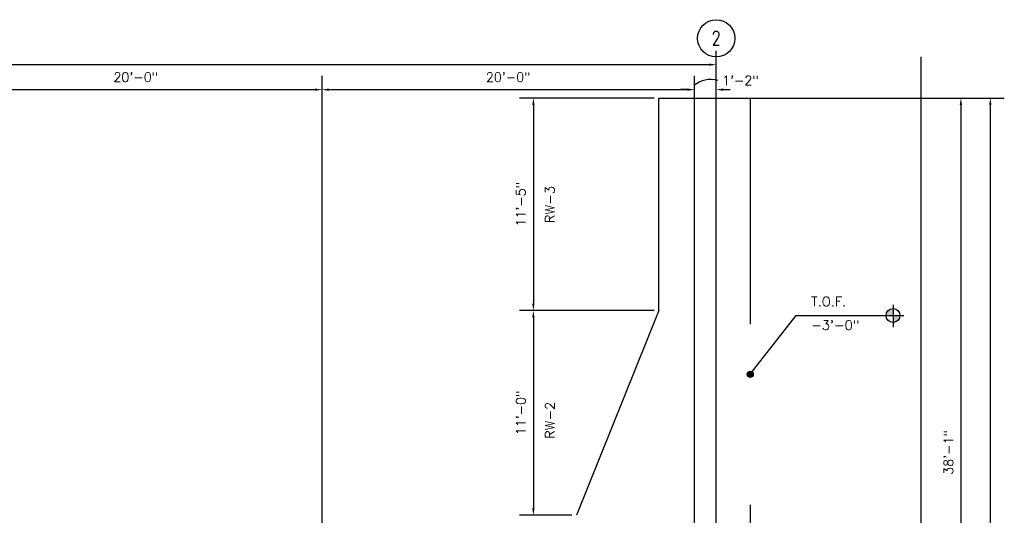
# Model space of a CAD drawing. Header units: feet. Extents: x 806 to 2253, y 337 to 8639.
# Tile 9 of 9: x 1529 to 2163, y 8315 to 8634. Entities that reach past the tile are written whole.
import ezdxf
from ezdxf.enums import TextEntityAlignment as Align

# ---------------------------------------------------------------- set-up
doc = ezdxf.new("R2010")
doc.units = ezdxf.units.FT
doc.header["$LTSCALE"] = 48
doc.header["$MEASUREMENT"] = 0
doc.linetypes.add('CENTER', pattern=[2, 1.25, -0.25, 0.25, -0.25])
doc.linetypes.add('DASHED', pattern=[7.275, 4.85, -2.425])
doc.layers.get('DEFPOINTS').update_dxf_attribs({"linetype": 'CONTINUOUS'})
for name, color, linetype in [('S-ANNO-DIMS', 4, 'CONTINUOUS'), ('S-ANNO-TEXT-LW15', 2, 'CONTINUOUS'), ('S-DETL-LW10', 6, 'CONTINUOUS'), ('S-FNDN', 4, 'DASHED'), ('S-GRID', 8, 'CENTER')]:
    doc.layers.add(name, color=color, linetype=linetype)
doc.styles.add('ROMANS', font='Romans')
doc.styles.get("Standard").update_dxf_attribs({"font": 'Romans'})
doc.dimstyles.new('1TO48', dxfattribs={"dimscale": 48, "dimtxt": 0.125, "dimasz": 0.09375, "dimexe": 0.1875, "dimexo": 0.0625, "dimgap": 0.09375, "dimtad": 1, "dimdec": 4, "dimzin": 3, "dimdsep": 46, "dimlunit": 4, "dimtxsty": 'Standard', "dimcen": 0.09375, "dimclrt": 256, "dimadec": 0, "dimazin": 0, "dimtfac": 1, "dimtdec": 4, "dimtofl": 0, "dimtmove": 2, "dimatfit": 3, "dimfxl": 0, "dimfrac": 2, "dimtolj": 1, "dimtzin": 0, "dimarcsym": 0})

# ---------------------------------------------------------------- blocks, each defined once
blk = doc.blocks.new('*D12')
at = {"layer": 'DEFPOINTS', "color": 0, "linetype": 'Continuous'}
for p in [(1723.67, 8589.09), (1483.67, 8124.7), (1723.67, 8124.7)]:
    blk.add_point(p, dxfattribs=at)
at = {"layer": 'S-ANNO-DIMS', "color": 0, "linetype": 'Continuous', "lineweight": -2}
for p, q in [((1723.67, 8127.7), (1723.67, 8598.09)), ((1488.17, 8589.09), (1719.17, 8589.09))]:
    blk.add_line(p, q, dxfattribs=at)
at = {"layer": 'S-ANNO-DIMS', "color": 0, "linetype": 'Continuous'}
for points in [[(1488.17, 8589.84), (1488.17, 8588.34), (1483.67, 8589.09)], [(1719.17, 8589.84), (1719.17, 8588.34), (1723.67, 8589.09)]]:
    blk.add_solid(points, dxfattribs=at)
at = {"layer": 'S-ANNO-DIMS', "linetype": 'Continuous', "insert": (1603.67, 8597.16), "char_height": 6, "attachment_point": 5}
blk.add_mtext('\\A1;20\'-0"', dxfattribs=at)
blk = doc.blocks.new('*D14')
at = {"layer": 'DEFPOINTS', "color": 0, "linetype": 'Continuous'}
for p in [(1999.67, 8583.7), (2154.32, 8583.7), (1999.67, 7353.7)]:
    blk.add_point(p, dxfattribs=at)
at = {"layer": 'S-ANNO-DIMS', "color": 0, "linetype": 'Continuous', "lineweight": -2}
for p, q in [((2002.67, 8583.7), (2163.32, 8583.7)), ((2154.32, 7358.2), (2154.32, 8579.2)), ((2002.67, 7353.7), (2163.32, 7353.7))]:
    blk.add_line(p, q, dxfattribs=at)
at = {"layer": 'S-ANNO-DIMS', "color": 0, "linetype": 'Continuous'}
for points in [[(2153.57, 8579.2), (2155.07, 8579.2), (2154.32, 8583.7)], [(2153.57, 7358.2), (2155.07, 7358.2), (2154.32, 7353.7)]]:
    blk.add_solid(points, dxfattribs=at)
at = {"layer": 'S-ANNO-DIMS', "linetype": 'Continuous', "insert": (2146.25, 7968.7), "char_height": 6, "attachment_point": 5, "rotation": 90}
blk.add_mtext('\\A1;102\'-6"', dxfattribs=at)
blk = doc.blocks.new('*D15')
at = {"layer": 'DEFPOINTS', "color": 0, "linetype": 'Continuous'}
for p in [(1993.67, 8583.7), (2102.13, 8126.7), (2135.33, 8126.7)]:
    blk.add_point(p, dxfattribs=at)
at = {"layer": 'S-ANNO-DIMS', "color": 0, "linetype": 'Continuous', "lineweight": -2}
for p, q in [((1996.67, 8583.7), (2144.33, 8583.7)), ((2135.33, 8579.2), (2135.33, 8131.2)), ((2105.13, 8126.7), (2144.33, 8126.7))]:
    blk.add_line(p, q, dxfattribs=at)
at = {"layer": 'S-ANNO-DIMS', "color": 0, "linetype": 'Continuous'}
for points in [[(2134.58, 8579.2), (2136.08, 8579.2), (2135.33, 8583.7)], [(2134.58, 8131.2), (2136.08, 8131.2), (2135.33, 8126.7)]]:
    blk.add_solid(points, dxfattribs=at)
at = {"layer": 'S-ANNO-DIMS', "linetype": 'Continuous', "insert": (2127.26, 8355.2), "char_height": 6, "attachment_point": 5, "rotation": 90}
blk.add_mtext('\\A1;38\'-1"', dxfattribs=at)
blk = doc.blocks.new('*D20')
at = {"layer": 'DEFPOINTS', "color": 0, "linetype": 'Continuous'}
for p in [(1977.67, 8589.09), (1963.67, 8573.7), (1977.67, 8573.7)]:
    blk.add_point(p, dxfattribs=at)
at = {"layer": 'S-ANNO-DIMS', "color": 0, "linetype": 'Continuous', "lineweight": -2}
for p, q in [((1963.67, 8576.7), (1963.67, 8598.09)), ((1977.67, 8576.7), (1977.67, 8598.09)), ((1959.17, 8589.09), (1954.67, 8589.09)), ((1982.17, 8589.09), (1986.67, 8589.09))]:
    blk.add_line(p, q, dxfattribs=at)
at = {"layer": 'S-ANNO-DIMS', "color": 0, "linetype": 'Continuous'}
for points in [[(1959.17, 8589.84), (1959.17, 8588.34), (1963.67, 8589.09)], [(1982.17, 8589.84), (1982.17, 8588.34), (1977.67, 8589.09)]]:
    blk.add_solid(points, dxfattribs=at)
at = {"layer": 'S-ANNO-DIMS', "linetype": 'Continuous', "insert": (1993.26, 8595.08), "char_height": 6, "attachment_point": 5}
blk.add_mtext('\\A1;1\'-2"', dxfattribs=at)
blk = doc.blocks.new('*D21')
at = {"layer": 'DEFPOINTS', "color": 0, "linetype": 'Continuous'}
for p in [(1940.67, 8583.7), (1859.87, 8446.7), (1940.67, 8446.7)]:
    blk.add_point(p, dxfattribs=at)
at = {"layer": 'S-ANNO-DIMS', "color": 0, "linetype": 'Continuous', "lineweight": -2}
for p, q in [((1937.67, 8583.7), (1850.87, 8583.7)), ((1859.87, 8579.2), (1859.87, 8451.2)), ((1937.67, 8446.7), (1850.87, 8446.7))]:
    blk.add_line(p, q, dxfattribs=at)
at = {"layer": 'S-ANNO-DIMS', "color": 0, "linetype": 'Continuous'}
for points in [[(1859.12, 8579.2), (1860.62, 8579.2), (1859.87, 8583.7)], [(1859.12, 8451.2), (1860.62, 8451.2), (1859.87, 8446.7)]]:
    blk.add_solid(points, dxfattribs=at)
at = {"layer": 'S-ANNO-DIMS', "linetype": 'Continuous', "insert": (1851.8, 8515.2), "char_height": 6, "attachment_point": 5, "rotation": 90}
blk.add_mtext('\\A1;11\'-5"', dxfattribs=at)
blk = doc.blocks.new('*D22')
at = {"layer": 'DEFPOINTS', "color": 0, "linetype": 'Continuous'}
for p in [(1940.67, 8446.7), (1859.87, 8314.7), (1887.67, 8314.7)]:
    blk.add_point(p, dxfattribs=at)
at = {"layer": 'S-ANNO-DIMS', "color": 0, "linetype": 'Continuous', "lineweight": -2}
for p, q in [((1859.87, 8442.2), (1859.87, 8319.2)), ((1884.67, 8314.7), (1850.87, 8314.7))]:
    blk.add_line(p, q, dxfattribs=at)
at = {"layer": 'S-ANNO-DIMS', "color": 0, "linetype": 'Continuous'}
for points in [[(1859.12, 8442.2), (1860.62, 8442.2), (1859.87, 8446.7)], [(1859.12, 8319.2), (1860.62, 8319.2), (1859.87, 8314.7)]]:
    blk.add_solid(points, dxfattribs=at)
at = {"layer": 'S-ANNO-DIMS', "linetype": 'Continuous', "insert": (1851.8, 8380.7), "char_height": 6, "attachment_point": 5, "rotation": 90}
blk.add_mtext('\\A1;11\'-0"', dxfattribs=at)
blk = doc.blocks.new('*D32')
at = {"layer": 'DEFPOINTS', "color": 0, "linetype": 'Continuous'}
for p in [(1723.67, 8589.09), (1963.67, 8589.09), (1963.67, 8589.09)]:
    blk.add_point(p, dxfattribs=at)
at = {"layer": 'S-ANNO-DIMS', "color": 0, "linetype": 'Continuous', "lineweight": -2}
for p, q in [((1723.67, 8592.09), (1723.67, 8598.09)), ((1963.67, 8592.09), (1963.67, 8598.09)), ((1728.17, 8589.09), (1959.17, 8589.09))]:
    blk.add_line(p, q, dxfattribs=at)
at = {"layer": 'S-ANNO-DIMS', "color": 0, "linetype": 'Continuous'}
for points in [[(1728.17, 8589.84), (1728.17, 8588.34), (1723.67, 8589.09)], [(1959.17, 8589.84), (1959.17, 8588.34), (1963.67, 8589.09)]]:
    blk.add_solid(points, dxfattribs=at)
at = {"layer": 'S-ANNO-DIMS', "linetype": 'Continuous', "insert": (1843.67, 8597.16), "char_height": 6, "attachment_point": 5}
blk.add_mtext('\\A1;20\'-0"', dxfattribs=at)
blk = doc.blocks.new('*D33')
at = {"layer": 'DEFPOINTS', "color": 0, "linetype": 'Continuous'}
for p in [(1977.67, 8605.22), (995.67, 8589.09), (1977.67, 8589.09)]:
    blk.add_point(p, dxfattribs=at)
at = {"layer": 'S-ANNO-DIMS', "color": 0, "linetype": 'Continuous', "lineweight": -2}
for p, q in [((995.67, 8592.09), (995.67, 8614.22)), ((1977.67, 8592.09), (1977.67, 8614.22)), ((1000.17, 8605.22), (1973.17, 8605.22))]:
    blk.add_line(p, q, dxfattribs=at)
at = {"layer": 'S-ANNO-DIMS', "color": 0, "linetype": 'Continuous'}
for points in [[(1000.17, 8605.97), (1000.17, 8604.47), (995.67, 8605.22)], [(1973.17, 8605.97), (1973.17, 8604.47), (1977.67, 8605.22)]]:
    blk.add_solid(points, dxfattribs=at)
at = {"layer": 'S-ANNO-DIMS', "linetype": 'Continuous', "insert": (1486.67, 8613.29), "char_height": 6, "attachment_point": 5}
blk.add_mtext('\\A1;81\'-10"', dxfattribs=at)

msp = doc.modelspace()

# ---------------------------------------------------------------- hatches: boundary and pattern name
at = {"layer": 'S-DETL-LW10', "linetype": 'Continuous'}
h = msp.add_hatch(color=256, dxfattribs=at)
h.paths.add_polyline_path([(2091.7863, 8448.02186, 0.425697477), (2087.11712, 8443.53155), (2091.7863, 8443.53155)])
h.paths.add_polyline_path([(2096.10461, 8443.53155), (2091.7863, 8443.53155), (2091.7863, 8439.04123, 0.40282215)])
h = msp.add_hatch(color=256, dxfattribs=at)
h.paths.add_polyline_path([(1999.67096, 8405.64184), (1999.67096, 8403.64009, 0.40706273), (2001.56491, 8405.58097, 0.230988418), (2000.81803, 8407.11141)])
h.paths.add_polyline_path([(1999.67096, 8407.52185, 0.421400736), (1997.68199, 8405.58097, 0.421400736), (1999.67096, 8403.64009)])
msp.add_hatch(color=256, dxfattribs=at).paths.add_polyline_path([(1999.67096, 8407.52185), (1999.67096, 8405.64184), (2000.81803, 8407.11141, 0.160941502)])

# ---------------------------------------------------------------- linework, layer by layer
at = {"layer": 'S-ANNO-DIMS', "linetype": 'Continuous'}
msp.add_arc((1973.9146, 8579.16914), 16.44241, 72.9770296, 130.44015604, dxfattribs=at)
at = {"layer": 'S-ANNO-TEXT-LW15', "linetype": 'Continuous'}
msp.add_circle((1977.67096, 8622.19344), 12, dxfattribs=at)
at = {"layer": 'S-DETL-LW10', "linetype": 'Continuous'}
for p, q in [((2091.7863, 8450.45935), (2091.7863, 8436.06631)), ((1999.62345, 8405.58097), (2029.24579, 8443.53155)), ((2029.24579, 8443.53155), (2098.551, 8443.53155))]:
    msp.add_line(p, q, dxfattribs=at)
for centre, radius in [((2091.61087, 8443.53155), 4.49374), ((1999.62345, 8405.58097), 1.94146)]:
    msp.add_circle(centre, radius, dxfattribs=at)
at = {"layer": 'S-FNDN', "linetype": 'DASHED'}
for p, q in [((1940.67096, 8583.69667), (1999.67096, 8583.69667)), ((1940.67096, 8446.69667), (1940.67096, 8583.69667)), ((1999.67096, 8088.70455), (1999.67096, 8583.69667)), ((1940.67096, 8446.69667), (1887.67096, 8314.69667))]:
    msp.add_line(p, q, dxfattribs=at)
at = {"layer": 'S-FNDN', "linetype": 'Continuous'}
for p, q in [((1963.67096, 8124.70455), (1963.67096, 8583.69667)), ((1977.67096, 7363.69667), (1977.67096, 8573.69667))]:
    msp.add_line(p, q, dxfattribs=at)
at = {"layer": 'S-GRID', "ltscale": 36}
for p, q in [((1977.67096, 7325.19926), (1977.67096, 8610.19344)), ((2109.67096, 7325.19926), (2109.67096, 8610.19344))]:
    msp.add_line(p, q, dxfattribs=at)

# ---------------------------------------------------------------- texts
at = {"layer": 'S-ANNO-TEXT-LW15', "width": 0.75}
msp.add_text('2', height=9, dxfattribs=at).set_placement((1977.66216, 8622.19344), align=Align.MIDDLE)
at = {"layer": 'S-ANNO-TEXT-LW15', "linetype": 'Continuous', "char_height": 6.151575, "width": 82.8970768, "attachment_point": 7, "rotation": 90, "style": 'ROMANS'}
for s, insert in [('RW-3', (1873.58194, 8502.98276)), ('RW-2', (1873.58194, 8363.91516))]:
    msp.add_mtext(s, dxfattribs=dict(at, insert=insert))
at = {"layer": 'S-DETL-LW10', "linetype": 'Continuous', "char_height": 6.151575, "attachment_point": 1, "style": 'ROMANS'}
for s, insert, width in [('T.O.F.', (2038.82206, 8455.56542), 82.9), ('-3\'-0"', (2038.82206, 8440.37278), 82.8970768)]:
    msp.add_mtext(s, dxfattribs=dict(at, insert=insert, width=width))

# ---------------------------------------------------------------- dimensions: what is measured, and where the dimension line sits
at = {"layer": 'S-ANNO-DIMS', "linetype": 'Continuous'}
for base, p1, p2, picture, middle in [((1977.67096, 8605.21793), (995.66637, 8589.08602), (1977.67096, 8589.08602), '*D33', (1486.66867, 8613.28936)), ((1963.67096, 8589.08602), (1723.66604, 8589.08602), (1963.67096, 8589.08602), '*D32', (1843.6685, 8597.15745))]:
    dim = msp.add_linear_dim(base=base, p1=p1, p2=p2, dimstyle='1TO48', dxfattribs=at)
    dim.commit()
    dim.dimension.update_dxf_attribs({"geometry": picture, "text_midpoint": middle})
dim = msp.add_linear_dim(base=(1723.66604, 8589.08602), p1=(1483.66604, 8124.70455), p2=(1723.66604, 8124.70455), dimstyle='1TO48', override={"dimse1": 1}, dxfattribs=at)
dim.commit()
dim.dimension.update_dxf_attribs({"geometry": '*D12', "text_midpoint": (1603.66604, 8597.15745)})
dim = msp.add_linear_dim(base=(1977.67096, 8589.08602), p1=(1963.67096, 8573.69667), p2=(1977.67096, 8573.69667), dimstyle='1TO48', dxfattribs=at)
dim.commit()
dim.dimension.update_dxf_attribs({"geometry": '*D20', "text_midpoint": (1993.26338, 8595.07987), "dimtype": 160})
for base, p1, p2, picture, middle in [((1859.86707, 8446.69667), (1940.67096, 8583.69667), (1940.67096, 8446.69667), '*D21', (1851.79564, 8515.19667)), ((2135.33123, 8126.70455), (1993.67096, 8583.69667), (2102.13067, 8126.70455), '*D15', (2127.2598, 8355.20061)), ((2154.31724, 8583.69667), (1999.67096, 7353.69667), (1999.67096, 8583.69667), '*D14', (2146.24581, 7968.69667))]:
    dim = msp.add_linear_dim(base=base, p1=p1, p2=p2, angle=90, dimstyle='1TO48', dxfattribs=at)
    dim.commit()
    dim.dimension.update_dxf_attribs({"geometry": picture, "text_midpoint": middle})
dim = msp.add_linear_dim(base=(1859.86707, 8314.69667), p1=(1940.67096, 8446.69667), p2=(1887.67096, 8314.69667), angle=90, dimstyle='1TO48', override={"dimse1": 1}, dxfattribs=at)
dim.commit()
dim.dimension.update_dxf_attribs({"geometry": '*D22', "text_midpoint": (1851.79564, 8380.69667)})

doc.saveas('drawing.dxf')
